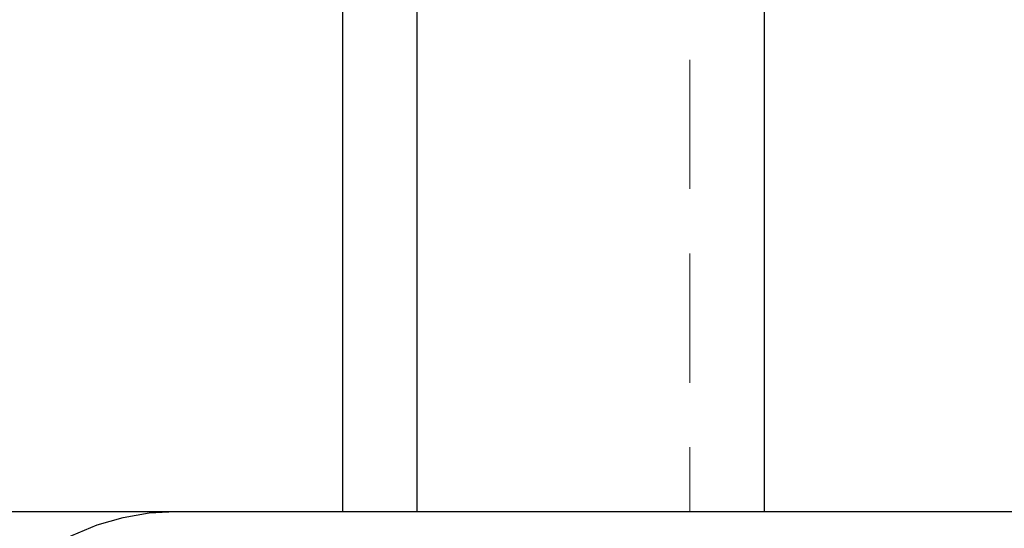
# Model space of a CAD drawing. Header units: millimetres. Extents: x 7 to 412, y 5 to 291.
# Tile 29 of 79: x 82.32 to 91.99, y 259.69 to 264.69. Entities that reach past the tile are written whole.
import ezdxf

# ---------------------------------------------------------------- set-up
doc = ezdxf.new("R2010")
doc.units = ezdxf.units.MM
doc.linetypes.add('HIDDEN', pattern=[1.905, 1.27, -0.635])

msp = doc.modelspace()

# ---------------------------------------------------------------- linework, layer by layer
at = {"color": 7, "linetype": 'Continuous', "lineweight": 25}
for p, q in [((85.49387, 259.86032), (85.49387, 268.11032)), ((86.22522, 259.86032), (86.22522, 268.11032)), ((89.63521, 268.11032), (89.63521, 259.86032)), ((79.58525, 259.86032), (83.85148, 259.86032)), ((83.85148, 259.86032), (101.05484, 259.86032))]:
    msp.add_line(p, q, dxfattribs=at)
at = {"color": 7, "linetype": 'HIDDEN', "lineweight": 18}
msp.add_line((88.90386, 268.11032), (88.90386, 259.86032), dxfattribs=at)
at = {"color": 7, "linetype": 'Continuous', "lineweight": 25, "flags": 128}
msp.add_lwpolyline([(80.59573, 255.78308), (80.64623, 256.1553), (80.71648, 256.52057), (80.80607, 256.87662), (80.91443, 257.22127), (81.0409, 257.55239), (81.18469, 257.86795), (81.34493, 258.16598), (81.52062, 258.44467), (81.71068, 258.70228), (81.91394, 258.93723), (82.12915, 259.14808), (82.35498, 259.33352), (82.59003, 259.4924), (82.83286, 259.62376), (83.08196, 259.72677), (83.33582, 259.80081), (83.59285, 259.84542), (83.85148, 259.86032)], dxfattribs=at)

doc.saveas('drawing.dxf')
